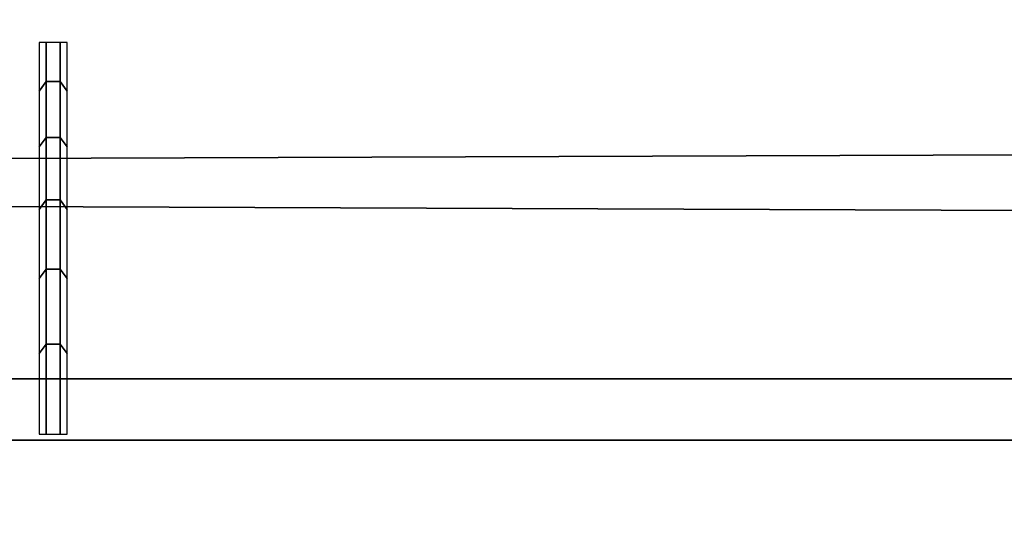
# Model space of a CAD drawing. Header units: inches. Extents: x 0 to 46, y -28.1 to 0.1.
# Tile 83 of 122: x 23.213 to 23.578, y -0.351 to -0.166. Entities that reach past the tile are written whole.
import ezdxf

# ---------------------------------------------------------------- set-up
doc = ezdxf.new("R2010")
doc.units = ezdxf.units.IN
doc.header["$LTSCALE"] = 0.03937
doc.header["$MEASUREMENT"] = 0
doc.layers.add('A-FURN-3-ST', color=151, linetype='Continuous')
doc.layers.add('A-FURN-3-STITCH', color=15, linetype='Continuous')

msp = doc.modelspace()

# ---------------------------------------------------------------- meshes
at = {"layer": 'A-FURN-3-ST'}
mesh = msp.add_polyface(dxfattribs=at)
corners = [(0.25, -1.1, 18), (45.75, -1.1, 18), (0.25, -0.81543, 17.96255), (45.75, -0.81543, 17.96255), (0.25, -0.55024, 17.85277), (45.75, -0.55024, 17.85277), (0.25, -0.32248, 17.67812), (45.75, -0.32248, 17.67812), (0.25, -0.14765, 17.45049), (45.75, -0.14765, 17.45049), (0.25, -0.03766, 17.18538), (45.75, -0.03766, 17.18538), (0.25, 0, 16.90085), (45.75, 0.00877, 5.50038), (0.25, 0.00877, 5.50038), (0.25, -0.02918, 5.30892), (45.75, -0.02918, 5.30892), (0.25, -0.13754, 5.14658), (45.75, -0.13754, 5.14658), (0.25, -0.2998, 5.0381), (45.75, -0.2998, 5.0381), (0.25, -0.49123, 5), (0.25, -27.51, 5), (0.125, -0.49123, 5.03349), (0.125, -27.51, 5.03349), (0.03349, -0.49123, 5.125), (0.03349, -0.14469, 5.35669), (0.125, -0.02472, 5.50036), (0.125, -0.06013, 5.32172), (0.125, -0.16123, 5.17026), (0.125, -0.31262, 5.06904), (0.03349, -0.125, 16.90075), (0.125, -0.03349, 16.90082), (0.125, -0.07001, 17.17669), (0.03349, -0.84777, 17.84181), (0.125, -1.1, 17.96651), (0.125, -0.8241, 17.9302), (0.03349, -0.41084, 17.58969), (0.125, -0.34616, 17.65442), (0.125, -0.17665, 17.43373), (0.03349, -0.25588, 17.38793), (0.03349, -0.15838, 17.15295), (0.125, -0.56698, 17.82376), (0.125, -26.91, 17.96651), (0.25, -26.91, 18)]
mesh.append_faces([[corners[k] for k in face] for face in [(0, 1, 2), (2, 3, 4), (4, 5, 6), (6, 7, 8), (8, 9, 10), (10, 11, 12), (12, 13, 14), (14, 13, 15), (15, 16, 17), (17, 18, 19), (19, 20, 21), (21, 22, 23), (23, 24, 25), (26, 27, 28), (28, 27, 14), (28, 14, 15), (28, 15, 29), (29, 15, 17), (29, 17, 30), (30, 17, 19), (30, 19, 23), (23, 19, 21), (23, 25, 30), (27, 31, 32), (27, 32, 14), (14, 32, 12), (31, 33, 32), (32, 33, 10), (32, 10, 12), (34, 35, 36), (37, 38, 39, 40), (40, 39, 33, 41), (35, 0, 36), (36, 0, 2), (36, 2, 42), (42, 2, 4), (42, 4, 38), (38, 4, 6), (38, 6, 39), (39, 6, 8), (39, 8, 33), (33, 8, 10), (35, 43, 0), (44, 1, 0)]])
mesh = msp.add_polyface(dxfattribs=at)
corners = [(45.875, -0.49123, 5.03349), (45.875, -27.51, 5.03349), (45.75, -0.49123, 5), (45.75, 0.00877, 5.50038), (45.875, -0.02472, 5.50036), (45.75, -0.02918, 5.30892), (45.875, -0.06013, 5.32172), (45.75, -0.13754, 5.14658), (45.875, -0.16123, 5.17026), (45.75, -0.2998, 5.0381), (45.875, -0.31262, 5.06904), (45.96651, -0.34766, 5.15357), (45.96651, -0.11623, 5.50029), (45.96651, -0.14469, 5.35669), (45.96651, -0.22596, 5.23494), (45.75, 0, 16.90085), (45.875, -0.03349, 16.90082), (45.75, -1.1, 18), (45.875, -1.1, 17.96651), (45.75, -0.81543, 17.96255), (45.875, -0.8241, 17.9302), (45.75, -0.55024, 17.85277), (45.875, -0.56698, 17.82376), (45.75, -0.32248, 17.67812), (45.875, -0.34616, 17.65442), (45.75, -0.14765, 17.45049), (45.875, -0.17665, 17.43373), (45.75, -0.03766, 17.18538), (45.875, -0.07001, 17.17669), (45.96651, -0.15838, 17.15295), (45.96651, -1.1, 17.875), (45.75, -26.91, 18), (45.875, -26.91, 17.96651), (0.25, -0.81543, 17.96255), (0.25, -0.55024, 17.85277), (0.25, -0.32248, 17.67812), (0.25, -0.14765, 17.45049), (0.25, -0.03766, 17.18538), (0.25, 0, 16.90085), (0.25, -0.02918, 5.30892), (0.25, -0.13754, 5.14658), (0.25, -0.2998, 5.0381), (0.25, -0.49123, 5), (45.75, -27.51, 5)]
mesh.append_faces([[corners[k] for k in face] for face in [(0, 1, 2), (3, 4, 5), (5, 4, 6), (5, 6, 7), (7, 6, 8), (7, 8, 9), (9, 8, 10), (9, 10, 2), (2, 10, 0), (0, 10, 11), (12, 6, 4), (8, 6, 13, 14), (3, 15, 4), (4, 15, 16), (4, 16, 12), (17, 18, 19), (19, 18, 20), (19, 20, 21), (21, 20, 22), (21, 22, 23), (23, 22, 24), (23, 24, 25), (25, 24, 26), (25, 26, 27), (27, 26, 28), (27, 28, 15), (15, 28, 16), (16, 28, 29), (18, 30, 20), (17, 31, 18), (18, 32, 30), (33, 17, 19), (34, 19, 21), (35, 21, 23), (36, 23, 25), (37, 25, 27), (38, 27, 15), (15, 3, 38), (39, 3, 5), (40, 5, 7), (41, 7, 9), (42, 9, 2), (2, 43, 42)]])
at = {"layer": 'A-FURN-3-STITCH'}
mesh = msp.add_polymesh((7, 4), dxfattribs=at)
for k, corner in enumerate([(23.23048, -0.17495, 17.49455), (23.22787, -0.17498, 17.49454), (23.22266, -0.17498, 17.49454), (23.22006, -0.17495, 17.49455), (23.23048, -0.19298, 17.52925), (23.22787, -0.18946, 17.53207), (23.22266, -0.18946, 17.53207), (23.22006, -0.19298, 17.52925), (23.23048, -0.21367, 17.56243), (23.22787, -0.21015, 17.56525), (23.22266, -0.21015, 17.56525), (23.22006, -0.21367, 17.56243), (23.23048, -0.2369, 17.59388), (23.22787, -0.23338, 17.5967), (23.22266, -0.23338, 17.5967), (23.22006, -0.2369, 17.59388), (23.23048, -0.26252, 17.62342), (23.22787, -0.259, 17.62624), (23.22266, -0.259, 17.62624), (23.22006, -0.26252, 17.62342), (23.23048, -0.29038, 17.65086), (23.22787, -0.28686, 17.65367), (23.22266, -0.28686, 17.65367), (23.22006, -0.29038, 17.65086), (23.23048, -0.32031, 17.67602), (23.22787, -0.32027, 17.67605), (23.22266, -0.32027, 17.67605), (23.22006, -0.32031, 17.67602)]):
    mesh.set_mesh_vertex(divmod(k, 4), corner)

doc.saveas('drawing.dxf')
